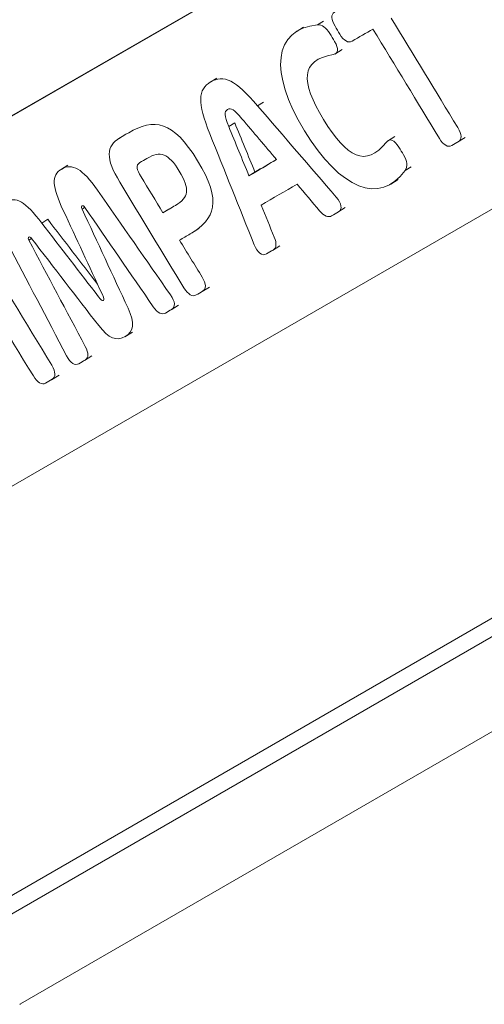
# Model space of a CAD drawing. Header units: millimetres. Extents: x 4 to 837, y 5 to 589.
# Tile 8 of 164: x 116.32 to 121.83, y 34.77 to 46.43. Entities that reach past the tile are written whole.
import ezdxf

# ---------------------------------------------------------------- set-up
doc = ezdxf.new("R2010")
doc.units = ezdxf.units.MM
doc.layers.add('1', color=7, linetype='Continuous', true_color=0xffffff)

msp = doc.modelspace()

# ---------------------------------------------------------------- linework, layer by layer
at = {"layer": '1', "color": 7, "linetype": 'Continuous', "lineweight": 18}
for p, q in [((122.723, 49.041), (110.605, 42.053)), ((122.652, 48.997), (110.606, 42.051)), ((112.766, 38.912), (122.785, 44.689))]:
    msp.add_line(p, q, dxfattribs=at)
at = {"layer": '1', "color": 5, "linetype": 'Continuous', "lineweight": 18}
for p, q in [((119.687, 46.345), (119.598, 46.29)), ((120.056, 46.027), (120.145, 46.082)), ((118.659, 45.743), (118.57, 45.688)), ((119.141, 45.414), (119.212, 45.457)), ((118.8, 45.17), (118.871, 45.214)), ((117.582, 45.08), (117.494, 45.025)), ((120.768, 45.051), (120.679, 44.996)), ((121.511, 44.985), (121.6, 45.039)), ((116.896, 44.711), (116.808, 44.657)), ((119.04, 44.586), (119.111, 44.629)), ((120.718, 44.487), (120.806, 44.542)), ((117.063, 44.192), (117.094, 44.212)), ((120.092, 44.154), (120.18, 44.208)), ((118.021, 44.148), (118.092, 44.191)), ((116.585, 44.026), (116.656, 44.07)), ((118.358, 43.905), (118.446, 43.96)), ((116.433, 43.822), (116.466, 43.842)), ((119.318, 43.702), (119.407, 43.756)), ((118.484, 43.213), (118.572, 43.268)), ((118.117, 42.999), (118.205, 43.053)), ((117.571, 42.679), (117.66, 42.734)), ((117.092, 42.399), (117.18, 42.453)), ((116.702, 42.17), (116.79, 42.225))]:
    msp.add_line(p, q, dxfattribs=at)
at = {"layer": '1', "color": 5, "linetype": 'Continuous', "lineweight": 13}
for p, q in [((119.923, 46.417), (119.853, 46.374)), ((120.889, 44.649), (120.96, 44.693))]:
    msp.add_line(p, q, dxfattribs=at)
at = {"layer": '1', "color": 18, "linetype": 'Continuous', "lineweight": 18}
msp.add_line((115.234, 35.489), (125.812, 41.588), dxfattribs=at)
at = {"layer": '1', "color": 252, "linetype": 'Continuous', "lineweight": 13}
msp.add_line((115.325, 35.321), (125.893, 41.422), dxfattribs=at)
at = {"layer": '1', "color": 252, "linetype": 'Continuous', "lineweight": 18}
msp.add_line((127.1, 40.993), (116.332, 34.776), dxfattribs=at)
msp.add_ellipse((115.349, 35.363), major_axis=(-1.198, 0.334), ratio=0.528281, start_param=2.653615, end_param=2.663841, dxfattribs=at)
at = {"layer": '1', "color": 5, "linetype": 'Continuous', "lineweight": 18}
for points, knots in [([(120.508, 46.324), (120.426, 46.276), (120.344, 46.228), (120.261, 46.18), (120.216, 46.154), (120.164, 46.184), (120.115, 46.264), (120.097, 46.295), (120.078, 46.326), (120.059, 46.357), (120.01, 46.437), (120.008, 46.497), (120.053, 46.523), (120.29, 46.662), (120.527, 46.8), (120.764, 46.939), (120.809, 46.966), (120.861, 46.935), (120.91, 46.855)], [0, 0, 0, 0, 0.182671, 0.182671, 0.182671, 0.266478, 0.266478, 0.266478, 0.305409, 0.305409, 0.305409, 0.389366, 0.389366, 0.389366, 0.916165, 0.916165, 0.916165, 1, 1, 1, 1]), ([(120.725, 46.451), (120.988, 46.02), (121.25, 45.588), (121.513, 45.156), (121.561, 45.075), (121.564, 45.016), (121.519, 44.989), (121.493, 44.974), (121.467, 44.959), (121.441, 44.944), (121.396, 44.918), (121.344, 44.948), (121.295, 45.028), (121.033, 45.46), (120.77, 45.892), (120.508, 46.324)], [0, 0, 0, 0, 0.413825, 0.413825, 0.413825, 0.478125, 0.478125, 0.478125, 0.521836, 0.521836, 0.521836, 0.586136, 0.586136, 0.586136, 1, 1, 1, 1]), ([(120.889, 44.649), (120.589, 44.236), (120.12, 44.423), (119.271, 45.819), (119.33, 46.316), (119.853, 46.374)], [0, 0, 0, 0, 0.498009, 0.498009, 1, 1, 1, 1]), ([(119.853, 46.374), (119.905, 46.379), (119.953, 46.342), (119.998, 46.269), (120.016, 46.238), (120.035, 46.208), (120.053, 46.178), (120.107, 46.089), (120.1, 46.034), (120.038, 46.023), (119.649, 45.953), (119.647, 45.708), (120.201, 44.796), (120.421, 44.682), (120.669, 44.984), (120.708, 45.033), (120.761, 45.012), (120.815, 44.924), (120.833, 44.893), (120.852, 44.863), (120.87, 44.833), (120.915, 44.759), (120.924, 44.697), (120.889, 44.649)], [0, 0, 0, 0, 0.058732, 0.058732, 0.058732, 0.086494, 0.086494, 0.086494, 0.151998, 0.151998, 0.151998, 0.498094, 0.498094, 0.844051, 0.844051, 0.844051, 0.909595, 0.909595, 0.909595, 0.937357, 0.937357, 0.937357, 1, 1, 1, 1]), ([(119.184, 44.237), (119.236, 44.111), (119.288, 43.984), (119.339, 43.858), (119.371, 43.781), (119.367, 43.73), (119.325, 43.706), (119.299, 43.691), (119.273, 43.675), (119.247, 43.66), (119.196, 43.63), (119.139, 43.673), (119.102, 43.767), (118.927, 44.205), (118.752, 44.644), (118.576, 45.083), (118.428, 45.453), (118.434, 45.609), (118.738, 45.787), (118.883, 45.721), (119.141, 45.414)], [0, 0, 0, 0, 0.099151, 0.099151, 0.099151, 0.151582, 0.151582, 0.151582, 0.189943, 0.189943, 0.189943, 0.24874, 0.24874, 0.24874, 0.592414, 0.592414, 0.592414, 0.795994, 0.795994, 1, 1, 1, 1]), ([(118.957, 45.262), (118.865, 45.37), (118.824, 45.394), (118.745, 45.347), (118.747, 45.301), (118.8, 45.17)], [0, 0, 0, 0, 0.499807, 0.499807, 1, 1, 1, 1]), ([(119.141, 45.414), (119.452, 45.054), (119.762, 44.694), (120.072, 44.334), (120.138, 44.257), (120.149, 44.188), (120.099, 44.158), (120.072, 44.143), (120.046, 44.127), (120.019, 44.112), (119.978, 44.088), (119.93, 44.108), (119.876, 44.172)], [0, 0, 0, 0, 0.696265, 0.696265, 0.696265, 0.815256, 0.815256, 0.815256, 0.894008, 0.894008, 0.894008, 1, 1, 1, 1]), ([(118.27, 43.258), (118.017, 43.675), (117.764, 44.091), (117.511, 44.508), (117.339, 44.79), (117.347, 44.939), (117.511, 45.036), (117.546, 45.056), (117.58, 45.076), (117.615, 45.096), (117.912, 45.27), (118.141, 45.242), (118.723, 44.284), (118.64, 44.071), (118.344, 43.897), (118.302, 43.872), (118.26, 43.848), (118.218, 43.823)], [0, 0, 0, 0, 0.26844, 0.26844, 0.26844, 0.411497, 0.411497, 0.411497, 0.451149, 0.451149, 0.451149, 0.701467, 0.701467, 0.952147, 0.952147, 0.952147, 1, 1, 1, 1]), ([(118.215, 44.64), (118.085, 44.853), (117.989, 44.884), (117.832, 44.792), (117.803, 44.775), (117.775, 44.758), (117.746, 44.741), (117.693, 44.71), (117.713, 44.656), (117.762, 44.575), (117.848, 44.433), (117.935, 44.29), (118.021, 44.148)], [0, 0, 0, 0, 0.413632, 0.413632, 0.413632, 0.528856, 0.528856, 0.528856, 0.678778, 0.678778, 0.678778, 1, 1, 1, 1]), ([(116.841, 44.176), (116.706, 44.46), (116.697, 44.592), (116.946, 44.738), (117.067, 44.671), (117.247, 44.414), (117.534, 44), (117.822, 43.587), (118.111, 43.174), (118.166, 43.094), (118.172, 43.031), (118.124, 43.003), (118.1, 42.989), (118.076, 42.975), (118.051, 42.96), (118.008, 42.935), (117.959, 42.959), (117.906, 43.035), (117.636, 43.427), (117.366, 43.818), (117.096, 44.21)], [0, 0, 0, 0, 0.137824, 0.137824, 0.275635, 0.275635, 0.275635, 0.583207, 0.583207, 0.583207, 0.632207, 0.632207, 0.632207, 0.663056, 0.663056, 0.663056, 0.709871, 0.709871, 0.709871, 1, 1, 1, 1]), ([(118.021, 44.148), (118.071, 44.177), (118.121, 44.206), (118.17, 44.235), (118.328, 44.327), (118.344, 44.427), (118.215, 44.64)], [0, 0, 0, 0, 0.324315, 0.324315, 0.324315, 1, 1, 1, 1]), ([(116.88, 42.453), (116.646, 42.898), (116.413, 43.344), (116.179, 43.789), (116.033, 44.066), (116.031, 44.202), (116.28, 44.348), (116.394, 44.278), (116.585, 44.026)], [0, 0, 0, 0, 0.527315, 0.527315, 0.527315, 0.763174, 0.763174, 1, 1, 1, 1]), ([(117.096, 44.21), (117.084, 44.228), (117.072, 44.234), (117.052, 44.223), (117.054, 44.21), (117.063, 44.192)], [0, 0, 0, 0, 0.510903, 0.510903, 1, 1, 1, 1]), ([(117.063, 44.192), (117.245, 43.8), (117.427, 43.408), (117.608, 43.016), (117.69, 42.839), (117.676, 42.741), (117.474, 42.623), (117.379, 42.657), (117.26, 42.811), (116.995, 43.155), (116.73, 43.499), (116.465, 43.843)], [0, 0, 0, 0, 0.361895, 0.361895, 0.361895, 0.500133, 0.500133, 0.638066, 0.638066, 0.638066, 1, 1, 1, 1]), ([(116.585, 44.026), (116.81, 43.735), (117.034, 43.443), (117.259, 43.151), (117.289, 43.112), (117.305, 43.103), (117.315, 43.109)], [0, 0, 0, 0, 0.927557, 0.927557, 0.927557, 1, 1, 1, 1]), ([(116.486, 42.214), (116.18, 42.718), (115.873, 43.223), (115.566, 43.728), (115.518, 43.808), (115.516, 43.868), (115.561, 43.894), (115.586, 43.909), (115.612, 43.924), (115.638, 43.939), (115.683, 43.966), (115.735, 43.936), (115.784, 43.855)], [0, 0, 0, 0, 0.73731, 0.73731, 0.73731, 0.835407, 0.835407, 0.835407, 0.901939, 0.901939, 0.901939, 1, 1, 1, 1]), ([(115.784, 43.855), (116.09, 43.351), (116.397, 42.846), (116.704, 42.341), (116.752, 42.261), (116.754, 42.201), (116.709, 42.175), (116.684, 42.16), (116.658, 42.145), (116.632, 42.13), (116.587, 42.103), (116.535, 42.134), (116.486, 42.214)], [0, 0, 0, 0, 0.737359, 0.737359, 0.737359, 0.835462, 0.835462, 0.835462, 0.901998, 0.901998, 0.901998, 1, 1, 1, 1]), ([(116.465, 43.843), (116.453, 43.859), (116.443, 43.866), (116.423, 43.854), (116.423, 43.842), (116.433, 43.822)], [0, 0, 0, 0, 0.486654, 0.486654, 1, 1, 1, 1]), ([(116.433, 43.822), (116.656, 43.402), (116.878, 42.983), (117.101, 42.564), (117.144, 42.483), (117.143, 42.429), (117.099, 42.403), (117.075, 42.389), (117.05, 42.375), (117.026, 42.36), (116.979, 42.332), (116.924, 42.367), (116.88, 42.453)], [0, 0, 0, 0, 0.696183, 0.696183, 0.696183, 0.808446, 0.808446, 0.808446, 0.882625, 0.882625, 0.882625, 1, 1, 1, 1]), ([(118.218, 43.823), (118.307, 43.677), (118.396, 43.53), (118.486, 43.384), (118.534, 43.304), (118.536, 43.244), (118.491, 43.218), (118.466, 43.203), (118.441, 43.189), (118.416, 43.174), (118.371, 43.148), (118.319, 43.178), (118.27, 43.258)], [0, 0, 0, 0, 0.450739, 0.450739, 0.450739, 0.657245, 0.657245, 0.657245, 0.793455, 0.793455, 0.793455, 1, 1, 1, 1])]:
    msp.add_open_spline(points, degree=3, knots=knots, dxfattribs=at)
for points in [[(119.366, 44.777), (119.23, 44.938), (119.094, 45.1), (118.957, 45.262)], [(118.8, 45.17), (118.88, 44.975), (118.96, 44.78), (119.04, 44.586)], [(118.871, 45.214), (118.951, 45.019), (119.031, 44.824), (119.111, 44.629)], [(119.04, 44.586), (119.149, 44.649), (119.257, 44.713), (119.366, 44.777)], [(119.111, 44.629), (119.195, 44.679), (119.28, 44.729), (119.365, 44.778)], [(119.61, 44.487), (119.468, 44.404), (119.326, 44.32), (119.184, 44.237)], [(119.876, 44.172), (119.788, 44.277), (119.699, 44.382), (119.61, 44.487)], [(117.304, 43.178), (117.15, 43.511), (116.995, 43.843), (116.841, 44.176)], [(116.656, 44.07), (116.852, 43.814), (117.049, 43.559), (117.246, 43.303)], [(117.315, 43.109), (117.325, 43.115), (117.326, 43.134), (117.304, 43.178)]]:
    msp.add_open_spline(points, degree=3, dxfattribs=at)

doc.saveas('drawing.dxf')
